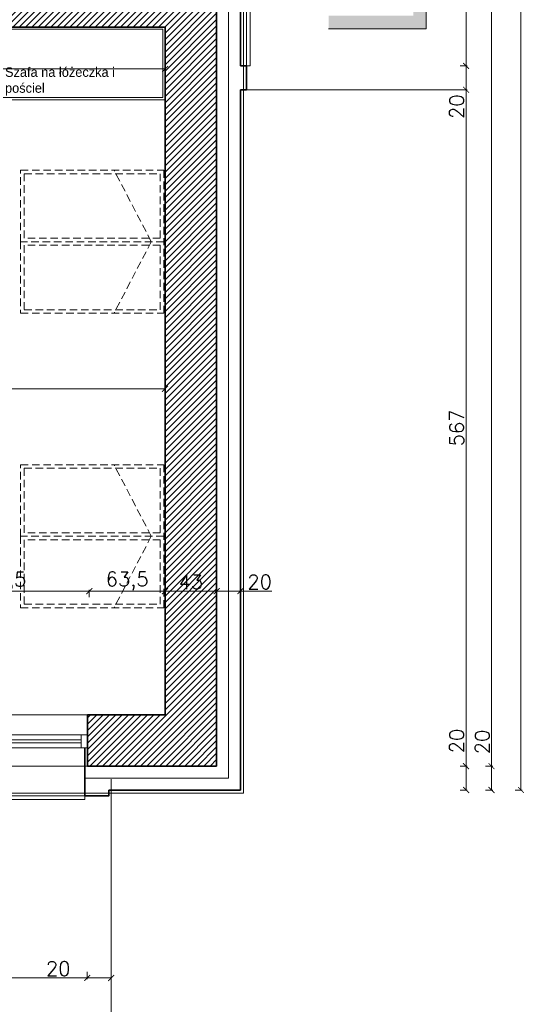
# Model space of a CAD drawing. Header units: millimetres. Extents: x -587 to 358276, y -26688 to 221215.
# Tile 202 of 256: x 11717 to 12140, y 9546 to 10372. Entities that reach past the tile are written whole.
import ezdxf
from ezdxf.lldxf.tags import DXFTag

# ---------------------------------------------------------------- set-up
doc = ezdxf.new("R2010")
doc.units = ezdxf.units.MM
doc.header["$MEASUREMENT"] = 0
doc.linetypes.add('DASHED2', pattern=[9.525, 6.35, -3.175])
for name, color, linetype, lineweight in [('A_istniejące ściany', 7, 'Continuous', 35), ('A_izolacja', 5, 'Continuous', 9), ('A_l.przerywana', 250, 'ICAD_ISO03W100', 9), ('A_okna wymieniane', 5, 'Continuous', 15), ('A_wyposażenie', 7, 'Continuous', 9), ('A_ściany projektowane', 5, 'Continuous', 35), ('l. przerywana', 3, 'ICAD_ISO03W100', 9), ('l.przerywana', 104, 'ICAD_ISO03W100', 5), ('l.widokowa', 140, 'Continuous', 15), ('l.wypełnien', 253, 'Continuous', 5), ('linia opisowa', 175, 'Continuous', 9), ('Nowe_820-G Rysunki Obrazki_Nr_pióra__1', 7, 'Continuous', 13), ('wymiarowanie', 176, 'Continuous', 9)]:
    doc.layers.add(name, color=color, linetype=linetype, lineweight=lineweight)
doc.styles.add('ROMANS', font='romans')
doc.styles.add('styl2', font='simplex.shx')
doc.styles.add('STYL_AUTOMATYCZNY_33', font='txt', dxfattribs={"width": 0.9999})
doc.linetypes.add('BATTING', pattern='A,0.00254,-2.54,[134,ltypeshp.shx,S=2.54,R=0,X=-2.54,Y=0],-5.08,[134,ltypeshp.shx,S=2.54,R=180,X=2.54,Y=0],-2.54', length=10.16254)
tags = doc.linetypes.add('ICAD_ISO03W100', pattern=[30, 12, -18]).pattern_tags.tags
tags[6:7] = [DXFTag(74, 4), DXFTag(75, 0), DXFTag(340, '0'), DXFTag(46, 1.0), DXFTag(50, 0.0), DXFTag(44, 0.0), DXFTag(45, 0.0)]
tags[4:5] = [DXFTag(74, 4), DXFTag(75, 0), DXFTag(340, '0'), DXFTag(46, 1.0), DXFTag(50, 0.0), DXFTag(44, 0.0), DXFTag(45, 0.0)]
doc.dimstyles.new('Skala 1-50', dxfattribs={"dimtxt": 12, "dimasz": 5, "dimexe": 1, "dimexo": 1, "dimgap": 1.5, "dimtad": 1, "dimdec": 1, "dimrnd": 0.5, "dimtxsty": 'styl2', "dimblk": 'ARCHTICK', "dimcen": 5, "dimadec": 0, "dimazin": 0, "dimtfac": 1, "dimtdec": 1, "dimtmove": 1, "dimatfit": 3, "dimldrblk": 'ARCHTICK', "dimfxl": 5, "dimfxlon": 1, "dimlwd": -1, "dimlwe": -1, "dimarcsym": 0})

# ---------------------------------------------------------------- blocks, each defined once
blk = doc.blocks.new('_ArchTick')
at = {"color": 0, "linetype": 'ByBlock', "const_width": 0.15}
blk.add_lwpolyline([(-0.5, -0.5), (0.5, 0.5)], dxfattribs=at)
blk = doc.blocks.new('*D3520')
at = {"layer": 'Defpoints', "color": 0}
for p in [(11839.15, 10116.81), (10782.16, 10091.88), (11839.15, 10062.04)]:
    blk.add_point(p, dxfattribs=at)
at = {"layer": 'wymiarowanie', "color": 0}
for p, q in [((10782.16, 10067.04), (10782.16, 10061.04)), ((11839.15, 10067.04), (11839.15, 10061.04)), ((10782.16, 10062.04), (11839.15, 10062.04))]:
    blk.add_line(p, q, dxfattribs=at)
at = {"layer": 'wymiarowanie', "color": 0, "xscale": 5, "yscale": 5, "zscale": 5, "rotation": 180}
blk.add_blockref('_ArchTick', (10782.16, 10062.04), dxfattribs=at)
at = {"layer": 'wymiarowanie', "color": 0, "xscale": 5, "yscale": 5, "zscale": 5}
blk.add_blockref('_ArchTick', (11839.15, 10062.04), dxfattribs=at)
at = {"layer": 'wymiarowanie', "color": 0, "insert": (11310.65, 10069.84), "char_height": 12, "attachment_point": 5, "style": 'styl2'}
blk.add_mtext('1057', dxfattribs=at)
blk = doc.blocks.new('*D3588')
at = {"layer": 'Defpoints', "color": 0}
for p in [(11234.13, 9745.65), (11773.95, 9721.64), (11773.95, 9568.11)]:
    blk.add_point(p, dxfattribs=at)
at = {"layer": 'wymiarowanie', "color": 0}
for p, q in [((11234.13, 9573.11), (11234.13, 9567.11)), ((11773.95, 9573.11), (11773.95, 9567.11)), ((11234.13, 9568.11), (11773.95, 9568.11))]:
    blk.add_line(p, q, dxfattribs=at)
at = {"layer": 'wymiarowanie', "color": 0, "xscale": 5, "yscale": 5, "zscale": 5, "rotation": 180}
blk.add_blockref('_ArchTick', (11234.13, 9568.11), dxfattribs=at)
at = {"layer": 'wymiarowanie', "color": 0, "xscale": 5, "yscale": 5, "zscale": 5}
blk.add_blockref('_ArchTick', (11773.95, 9568.11), dxfattribs=at)
at = {"layer": 'wymiarowanie', "color": 0, "insert": (11504.04, 9575.92), "char_height": 12, "attachment_point": 5, "style": 'styl2'}
blk.add_mtext('540', dxfattribs=at)
blk = doc.blocks.new('*D3589')
at = {"layer": 'Defpoints', "color": 0}
for p in [(11773.95, 9721.64), (11794.02, 9720.65), (11794.02, 9568.11)]:
    blk.add_point(p, dxfattribs=at)
at = {"layer": 'wymiarowanie', "color": 0}
for p, q in [((11773.95, 9573.11), (11773.95, 9567.11)), ((11794.02, 9573.11), (11794.02, 9567.11)), ((11773.95, 9568.11), (11739.35, 9568.11)), ((11773.95, 9568.11), (11794.02, 9568.11))]:
    blk.add_line(p, q, dxfattribs=at)
at = {"layer": 'wymiarowanie', "color": 0, "xscale": 5, "yscale": 5, "zscale": 5, "rotation": 180}
blk.add_blockref('_ArchTick', (11773.95, 9568.11), dxfattribs=at)
at = {"layer": 'wymiarowanie', "color": 0, "xscale": 5, "yscale": 5, "zscale": 5}
blk.add_blockref('_ArchTick', (11794.02, 9568.11), dxfattribs=at)
at = {"layer": 'wymiarowanie', "color": 0, "insert": (11749.6, 9575.92), "char_height": 12, "attachment_point": 5, "style": 'styl2'}
blk.add_mtext('20', dxfattribs=at)
blk = doc.blocks.new('*D3660')
at = {"layer": 'Defpoints', "color": 0}
for p in [(11907.33, 10312.82), (11961.91, 9745.65), (12091.4, 9745.65)]:
    blk.add_point(p, dxfattribs=at)
at = {"layer": 'wymiarowanie', "color": 0}
for p, q in [((12086.4, 10312.82), (12092.4, 10312.82)), ((12091.4, 10312.82), (12091.4, 9745.65)), ((12086.4, 9745.65), (12092.4, 9745.65))]:
    blk.add_line(p, q, dxfattribs=at)
at = {"layer": 'wymiarowanie', "color": 0, "xscale": 5, "yscale": 5, "zscale": 5}
for p, rotation in [((12091.4, 10312.82), 90), ((12091.4, 9745.65), 270)]:
    blk.add_blockref('_ArchTick', p, dxfattribs=dict(at, rotation=rotation))
at = {"layer": 'wymiarowanie', "color": 0, "insert": (12083.6, 10029.24), "char_height": 12, "attachment_point": 5, "rotation": 90, "style": 'styl2'}
blk.add_mtext('567', dxfattribs=at)
blk = doc.blocks.new('*D3661')
at = {"layer": 'Defpoints', "color": 0}
for p in [(11961.91, 9745.65), (11959.84, 9725.65), (12091.4, 9725.65)]:
    blk.add_point(p, dxfattribs=at)
at = {"layer": 'wymiarowanie', "color": 0}
for p, q in [((12091.4, 9745.65), (12091.4, 9776.95)), ((12086.4, 9745.65), (12092.4, 9745.65)), ((12091.4, 9745.65), (12091.4, 9725.65)), ((12086.4, 9725.65), (12092.4, 9725.65))]:
    blk.add_line(p, q, dxfattribs=at)
at = {"layer": 'wymiarowanie', "color": 0, "xscale": 5, "yscale": 5, "zscale": 5}
for p, rotation in [((12091.4, 9745.65), 90), ((12091.4, 9725.65), 270)]:
    blk.add_blockref('_ArchTick', p, dxfattribs=dict(at, rotation=rotation))
at = {"layer": 'wymiarowanie', "color": 0, "insert": (12083.6, 9766.7), "char_height": 12, "attachment_point": 5, "rotation": 90, "style": 'styl2'}
blk.add_mtext('20', dxfattribs=at)
blk = doc.blocks.new('*D3663')
at = {"layer": 'Defpoints', "color": 0}
for p in [(11902.33, 10530.82), (11902.33, 10332.82), (12091.4, 10332.82)]:
    blk.add_point(p, dxfattribs=at)
at = {"layer": 'wymiarowanie', "color": 0}
for p, q in [((12086.4, 10530.82), (12092.4, 10530.82)), ((12091.4, 10530.82), (12091.4, 10332.82)), ((12086.4, 10332.82), (12092.4, 10332.82))]:
    blk.add_line(p, q, dxfattribs=at)
at = {"layer": 'wymiarowanie', "color": 0, "xscale": 5, "yscale": 5, "zscale": 5}
for p, rotation in [((12091.4, 10530.82), 90), ((12091.4, 10332.82), 270)]:
    blk.add_blockref('_ArchTick', p, dxfattribs=dict(at, rotation=rotation))
at = {"layer": 'wymiarowanie', "color": 0, "insert": (12083.6, 10431.82), "char_height": 12, "attachment_point": 5, "rotation": 90, "style": 'styl2'}
blk.add_mtext('198', dxfattribs=at)
blk = doc.blocks.new('*D3664')
at = {"layer": 'Defpoints', "color": 0}
for p in [(11902.33, 10332.82), (11907.33, 10312.82), (12091.4, 10312.82)]:
    blk.add_point(p, dxfattribs=at)
at = {"layer": 'wymiarowanie', "color": 0}
for p, q in [((12086.4, 10332.82), (12092.4, 10332.82)), ((12091.4, 10332.82), (12091.4, 10312.82)), ((12086.4, 10312.82), (12092.4, 10312.82))]:
    blk.add_line(p, q, dxfattribs=at)
at = {"layer": 'wymiarowanie', "color": 0, "xscale": 5, "yscale": 5, "zscale": 5}
for p, rotation in [((12091.4, 10332.82), 90), ((12091.4, 10312.82), 270)]:
    blk.add_blockref('_ArchTick', p, dxfattribs=dict(at, rotation=rotation))
at = {"layer": 'wymiarowanie', "color": 0, "insert": (12083.6, 10298.56), "char_height": 12, "attachment_point": 5, "rotation": 90, "style": 'styl2'}
blk.add_mtext('20', dxfattribs=at)
blk = doc.blocks.new('*D3666')
at = {"layer": 'Defpoints', "color": 0}
for p in [(12086.4, 11380.57), (12086.4, 9745.65), (12112.69, 9745.65)]:
    blk.add_point(p, dxfattribs=at)
at = {"layer": 'wymiarowanie', "color": 0}
for p, q in [((12107.69, 11380.57), (12113.69, 11380.57)), ((12112.69, 11380.57), (12112.69, 9745.65)), ((12107.69, 9745.65), (12113.69, 9745.65))]:
    blk.add_line(p, q, dxfattribs=at)
at = {"layer": 'wymiarowanie', "color": 0, "xscale": 5, "yscale": 5, "zscale": 5}
for p, rotation in [((12112.69, 11380.57), 90), ((12112.69, 9745.65), 270)]:
    blk.add_blockref('_ArchTick', p, dxfattribs=dict(at, rotation=rotation))
at = {"layer": 'wymiarowanie', "color": 0, "insert": (12104.89, 10563.11), "char_height": 12, "attachment_point": 5, "rotation": 90, "style": 'styl2'}
blk.add_mtext('1635', dxfattribs=at)
blk = doc.blocks.new('*D3667')
at = {"layer": 'Defpoints', "color": 0}
for p in [(12086.4, 9745.65), (12086.4, 9725.65), (12112.69, 9725.65)]:
    blk.add_point(p, dxfattribs=at)
at = {"layer": 'wymiarowanie', "color": 0}
for p, q in [((12112.69, 9745.65), (12112.69, 9776.23)), ((12107.69, 9745.65), (12113.69, 9745.65)), ((12112.69, 9745.65), (12112.69, 9725.65)), ((12107.69, 9725.65), (12113.69, 9725.65))]:
    blk.add_line(p, q, dxfattribs=at)
at = {"layer": 'wymiarowanie', "color": 0, "xscale": 5, "yscale": 5, "zscale": 5}
for p, rotation in [((12112.69, 9745.65), 90), ((12112.69, 9725.65), 270)]:
    blk.add_blockref('_ArchTick', p, dxfattribs=dict(at, rotation=rotation))
at = {"layer": 'wymiarowanie', "color": 0, "insert": (12104.89, 9765.99), "char_height": 12, "attachment_point": 5, "rotation": 90, "style": 'styl2'}
blk.add_mtext('20', dxfattribs=at)
blk = doc.blocks.new('*D3668')
at = {"layer": 'Defpoints', "color": 0}
for p in [(12107.69, 11400.57), (12137.4, 11400.57), (12107.69, 9725.65)]:
    blk.add_point(p, dxfattribs=at)
at = {"layer": 'wymiarowanie', "color": 0}
for p, q in [((12132.4, 11400.57), (12138.4, 11400.57)), ((12137.4, 9725.65), (12137.4, 11400.57)), ((12132.4, 9725.65), (12138.4, 9725.65))]:
    blk.add_line(p, q, dxfattribs=at)
at = {"layer": 'wymiarowanie', "color": 0, "xscale": 5, "yscale": 5, "zscale": 5}
for p, rotation in [((12137.4, 11400.57), 90), ((12137.4, 9725.65), 270)]:
    blk.add_blockref('_ArchTick', p, dxfattribs=dict(at, rotation=rotation))
at = {"layer": 'wymiarowanie', "color": 0, "insert": (12129.6, 10563.11), "char_height": 12, "attachment_point": 5, "rotation": 90, "style": 'styl2'}
blk.add_mtext('1675', dxfattribs=at)
blk = doc.blocks.new('*D3697')
at = {"layer": 'Defpoints', "color": 0}
for p in [(11624.02, 9745.65), (11774.02, 9745.65), (11774.02, 9192.87)]:
    blk.add_point(p, dxfattribs=at)
at = {"layer": 'wymiarowanie', "color": 0}
for p, q in [((11624.02, 9197.87), (11624.02, 9191.87)), ((11774.02, 9197.87), (11774.02, 9191.87)), ((11624.02, 9192.87), (11774.02, 9192.87))]:
    blk.add_line(p, q, dxfattribs=at)
at = {"layer": 'wymiarowanie', "color": 0, "xscale": 5, "yscale": 5, "zscale": 5, "rotation": 180}
blk.add_blockref('_ArchTick', (11624.02, 9192.87), dxfattribs=at)
at = {"layer": 'wymiarowanie', "color": 0, "xscale": 5, "yscale": 5, "zscale": 5}
blk.add_blockref('_ArchTick', (11774.02, 9192.87), dxfattribs=at)
at = {"layer": 'wymiarowanie', "color": 0, "insert": (11699.02, 9200.67), "char_height": 12, "attachment_point": 5, "style": 'styl2'}
blk.add_mtext('150', dxfattribs=at)
blk = doc.blocks.new('*D3698')
at = {"layer": 'Defpoints', "color": 0}
for p in [(11774.02, 9745.65), (11794.02, 9725.65), (11794.02, 9192.87)]:
    blk.add_point(p, dxfattribs=at)
at = {"layer": 'wymiarowanie', "color": 0}
for p, q in [((11774.02, 9197.87), (11774.02, 9191.87)), ((11794.02, 9197.87), (11794.02, 9191.87)), ((11774.02, 9192.87), (11745.3, 9192.87)), ((11774.02, 9192.87), (11794.02, 9192.87))]:
    blk.add_line(p, q, dxfattribs=at)
at = {"layer": 'wymiarowanie', "color": 0, "xscale": 5, "yscale": 5, "zscale": 5, "rotation": 180}
blk.add_blockref('_ArchTick', (11774.02, 9192.87), dxfattribs=at)
at = {"layer": 'wymiarowanie', "color": 0, "xscale": 5, "yscale": 5, "zscale": 5}
blk.add_blockref('_ArchTick', (11794.02, 9192.87), dxfattribs=at)
at = {"layer": 'wymiarowanie', "color": 0, "insert": (11755.54, 9200.67), "char_height": 12, "attachment_point": 5, "style": 'styl2'}
blk.add_mtext('20', dxfattribs=at)
blk = doc.blocks.new('*D3699')
at = {"layer": 'Defpoints', "color": 0}
for p in [(11882.33, 9745.65), (11794.02, 9725.65), (11882.33, 9192.87)]:
    blk.add_point(p, dxfattribs=at)
at = {"layer": 'wymiarowanie', "color": 0}
for p, q in [((11794.02, 9197.87), (11794.02, 9191.87)), ((11882.33, 9197.87), (11882.33, 9191.87)), ((11794.02, 9192.87), (11882.33, 9192.87))]:
    blk.add_line(p, q, dxfattribs=at)
at = {"layer": 'wymiarowanie', "color": 0, "xscale": 5, "yscale": 5, "zscale": 5, "rotation": 180}
blk.add_blockref('_ArchTick', (11794.02, 9192.87), dxfattribs=at)
at = {"layer": 'wymiarowanie', "color": 0, "xscale": 5, "yscale": 5, "zscale": 5}
blk.add_blockref('_ArchTick', (11882.33, 9192.87), dxfattribs=at)
at = {"layer": 'wymiarowanie', "color": 0, "insert": (11838.17, 9201.22), "char_height": 12, "attachment_point": 5, "style": 'styl2'}
blk.add_mtext('88,5', dxfattribs=at)
blk = doc.blocks.new('*D3700')
at = {"layer": 'Defpoints', "color": 0}
for p in [(11882.33, 9745.65), (11902.33, 9725.65), (11902.33, 9192.87)]:
    blk.add_point(p, dxfattribs=at)
at = {"layer": 'wymiarowanie', "color": 0}
for p, q in [((11882.33, 9197.87), (11882.33, 9191.87)), ((11902.33, 9197.87), (11902.33, 9191.87)), ((11882.33, 9192.87), (11902.33, 9192.87)), ((11902.33, 9192.87), (11941.52, 9192.87))]:
    blk.add_line(p, q, dxfattribs=at)
at = {"layer": 'wymiarowanie', "color": 0, "xscale": 5, "yscale": 5, "zscale": 5, "rotation": 180}
blk.add_blockref('_ArchTick', (11882.33, 9192.87), dxfattribs=at)
at = {"layer": 'wymiarowanie', "color": 0, "xscale": 5, "yscale": 5, "zscale": 5}
blk.add_blockref('_ArchTick', (11902.33, 9192.87), dxfattribs=at)
at = {"layer": 'wymiarowanie', "color": 0, "insert": (11931.28, 9200.67), "char_height": 12, "attachment_point": 5, "style": 'styl2'}
blk.add_mtext('20', dxfattribs=at)
blk = doc.blocks.new('*D3960')
at = {"layer": 'Defpoints', "color": 0}
for p in [(11212.91, 10365.41), (11839.15, 10365.41), (11839.15, 10330.22)]:
    blk.add_point(p, dxfattribs=at)
at = {"layer": 'wymiarowanie', "color": 0}
for p, q in [((11212.91, 10335.22), (11212.91, 10329.22)), ((11212.91, 10330.22), (11839.15, 10330.22)), ((11839.15, 10335.22), (11839.15, 10329.22))]:
    blk.add_line(p, q, dxfattribs=at)
at = {"layer": 'wymiarowanie', "color": 0, "xscale": 5, "yscale": 5, "zscale": 5, "rotation": 180}
blk.add_blockref('_ArchTick', (11212.91, 10330.22), dxfattribs=at)
at = {"layer": 'wymiarowanie', "color": 0, "xscale": 5, "yscale": 5, "zscale": 5}
blk.add_blockref('_ArchTick', (11839.15, 10330.22), dxfattribs=at)
at = {"layer": 'wymiarowanie', "color": 0, "insert": (11526.03, 10338.02), "char_height": 12, "attachment_point": 5, "style": 'styl2'}
blk.add_mtext('626', dxfattribs=at)
blk = doc.blocks.new('*D4103')
at = {"layer": 'Defpoints', "color": 0}
for p in [(11775.65, 9892.39), (11624.02, 9788.83), (11775.65, 9788.83)]:
    blk.add_point(p, dxfattribs=at)
at = {"layer": 'wymiarowanie', "color": 0}
for p, q in [((11624.02, 9887.39), (11624.02, 9893.39)), ((11624.02, 9892.39), (11775.65, 9892.39)), ((11775.65, 9887.39), (11775.65, 9893.39))]:
    blk.add_line(p, q, dxfattribs=at)
at = {"layer": 'wymiarowanie', "color": 0, "xscale": 5, "yscale": 5, "zscale": 5, "rotation": 180}
blk.add_blockref('_ArchTick', (11624.02, 9892.39), dxfattribs=at)
at = {"layer": 'wymiarowanie', "color": 0, "xscale": 5, "yscale": 5, "zscale": 5}
blk.add_blockref('_ArchTick', (11775.65, 9892.39), dxfattribs=at)
at = {"layer": 'wymiarowanie', "color": 0, "insert": (11699.83, 9900.59), "char_height": 12, "attachment_point": 5, "style": 'styl2'}
blk.add_mtext('151,5', dxfattribs=at)
blk = doc.blocks.new('*D4104')
at = {"layer": 'Defpoints', "color": 0}
for p in [(11839.15, 9892.39), (11775.65, 9788.83), (11839.15, 9788.83)]:
    blk.add_point(p, dxfattribs=at)
at = {"layer": 'wymiarowanie', "color": 0}
for p, q in [((11775.65, 9887.39), (11775.65, 9893.39)), ((11775.65, 9892.39), (11839.15, 9892.39)), ((11839.15, 9887.39), (11839.15, 9893.39))]:
    blk.add_line(p, q, dxfattribs=at)
at = {"layer": 'wymiarowanie', "color": 0, "xscale": 5, "yscale": 5, "zscale": 5, "rotation": 180}
blk.add_blockref('_ArchTick', (11775.65, 9892.39), dxfattribs=at)
at = {"layer": 'wymiarowanie', "color": 0, "xscale": 5, "yscale": 5, "zscale": 5}
blk.add_blockref('_ArchTick', (11839.15, 9892.39), dxfattribs=at)
at = {"layer": 'wymiarowanie', "color": 0, "insert": (11807.4, 9900.74), "char_height": 12, "attachment_point": 5, "style": 'styl2'}
blk.add_mtext('63,5', dxfattribs=at)
blk = doc.blocks.new('*D4105')
at = {"layer": 'Defpoints', "color": 0}
for p in [(11882.33, 9892.39), (11882.33, 9802.46), (11839.15, 9788.83)]:
    blk.add_point(p, dxfattribs=at)
at = {"layer": 'wymiarowanie', "color": 0}
for p, q in [((11839.15, 9887.39), (11839.15, 9893.39)), ((11839.15, 9892.39), (11882.33, 9892.39)), ((11882.33, 9887.39), (11882.33, 9893.39))]:
    blk.add_line(p, q, dxfattribs=at)
at = {"layer": 'wymiarowanie', "color": 0, "xscale": 5, "yscale": 5, "zscale": 5, "rotation": 180}
blk.add_blockref('_ArchTick', (11839.15, 9892.39), dxfattribs=at)
at = {"layer": 'wymiarowanie', "color": 0, "xscale": 5, "yscale": 5, "zscale": 5}
blk.add_blockref('_ArchTick', (11882.33, 9892.39), dxfattribs=at)
at = {"layer": 'wymiarowanie', "color": 0, "insert": (11860.74, 9900.19), "char_height": 12, "attachment_point": 5, "style": 'styl2'}
blk.add_mtext('43', dxfattribs=at)
blk = doc.blocks.new('*D4106')
at = {"layer": 'Defpoints', "color": 0}
for p in [(11902.33, 9892.39), (11882.33, 9802.46), (11902.33, 9800.13)]:
    blk.add_point(p, dxfattribs=at)
at = {"layer": 'wymiarowanie', "color": 0}
for p, q in [((11882.33, 9887.39), (11882.33, 9893.39)), ((11882.33, 9892.39), (11902.33, 9892.39)), ((11902.33, 9887.39), (11902.33, 9893.39)), ((11902.33, 9892.39), (11928.62, 9892.39))]:
    blk.add_line(p, q, dxfattribs=at)
at = {"layer": 'wymiarowanie', "color": 0, "xscale": 5, "yscale": 5, "zscale": 5, "rotation": 180}
blk.add_blockref('_ArchTick', (11882.33, 9892.39), dxfattribs=at)
at = {"layer": 'wymiarowanie', "color": 0, "xscale": 5, "yscale": 5, "zscale": 5}
blk.add_blockref('_ArchTick', (11902.33, 9892.39), dxfattribs=at)
at = {"layer": 'wymiarowanie', "color": 0, "insert": (11918.38, 9900.19), "char_height": 12, "attachment_point": 5, "style": 'styl2'}
blk.add_mtext('20', dxfattribs=at)

msp = doc.modelspace()

# ---------------------------------------------------------------- hatches: boundary and pattern name
at = {"layer": 'l.wypełnien'}
h = msp.add_hatch(dxfattribs=at)
h.set_pattern_fill('ANSI31', color=256, scale=30, style=0)
h.set_pattern_definition([(45, (0, 6.0705), (-2.6516504, 2.6516504), [])])
h.paths.add_polyline_path([(11391.26, 10408.59), (11391.26, 10365.41), (11839.15, 10365.41), (11839.15, 9788.83), (11774.02, 9788.83), (11774.02, 9771.9), (11774.02, 9760.89), (11774.02, 9745.65), (11839.15, 9745.65), (11882.33, 9745.65), (11882.33, 10528.82), (11866.24, 10528.82), (11854.39, 10528.82), (11839.15, 10528.82), (11839.15, 10408.59), (11426.82, 10408.59), (11426.82, 10558.45), (11401.42, 10558.45), (11401.42, 10408.59)])
h.paths.add_polyline_path([(11391.26, 10840.39), (11391.26, 10798.06), (11401.42, 10798.06), (11401.42, 10660.45), (11426.82, 10660.45), (11426.82, 10798.06), (11839.15, 10798.06), (11839.15, 10683.76), (11854.39, 10683.76), (11866.24, 10683.76), (11882.33, 10683.76), (11882.33, 11337.39), (11882.33, 11380.57), (11799.42, 11380.57), (11799.42, 11337.39), (11839.15, 11337.39), (11839.15, 11000.39), (11839.15, 10840.39), (11699.45, 10840.39), (11685.18, 10840.39), (11640.68, 10840.39), (11401.42, 10840.39)])
h.paths.add_polyline_path([(11477.62, 10812.45), (11477.62, 10826), (11497.94, 10826), (11497.94, 10812.45)], flags=16)
h.paths.add_polyline_path([(11438.67, 10826), (11438.67, 10812.45), (11457.3, 10812.45), (11457.3, 10826)], flags=16)
h.paths.add_polyline_path([(11429.29, 9745.65), (11429.29, 9788.83), (11384.13, 9788.83), (11384.13, 9745.65)])
h.paths.add_polyline_path([(11624.02, 9745.65), (11624.02, 9788.83), (11579.29, 9788.83), (11579.29, 9745.65)])
at = {"layer": 'linia opisowa'}
msp.add_hatch(color=256, dxfattribs=at).paths.add_polyline_path([(12058.08, 10445.93), (12047.16, 10445.93), (12047.16, 10374.92), (11976.15, 10374.92), (11976.15, 10363.99), (12058.08, 10363.99)])

# ---------------------------------------------------------------- linework, layer by layer
at = {"layer": 'A_istniejące ściany', "color": 7}
for points in [[(11882.33, 9745.65), (11882.33, 10528.82)], [(11391.26, 10365.41), (11839.15, 10365.41)], [(11839.15, 10365.41), (11839.15, 9788.83)], [(11839.15, 9788.83), (11839.15, 10365.41)], [(11839.15, 9788.83), (11774.02, 9788.83)], [(11774.02, 9788.83), (11774.02, 9745.65)], [(11791.73, 9788.83), (11781.57, 9788.83)], [(11791.73, 9788.83), (11801.89, 9788.83)], [(11774.02, 9745.65), (11774.02, 9760.89)], [(11774.02, 9745.65), (11839.15, 9745.65)], [(11839.15, 9745.65), (11882.33, 9745.65)]]:
    msp.add_lwpolyline(points, dxfattribs=at)
at = {"layer": 'A_izolacja', "lineweight": 35}
msp.add_line((11772.02, 9760.89), (11772.02, 9725.65), dxfattribs=at)
at = {"layer": 'A_izolacja', "linetype": 'BATTING'}
msp.add_lwpolyline([(11772.02, 9735.65), (11892.33, 9735.65), (11892.33, 10528.82)], dxfattribs=at)
at = {"layer": 'A_izolacja', "lineweight": 35}
for points in [[(11902.33, 10332.82), (11902.33, 10530.82)], [(11902.33, 10312.82), (11904.33, 10312.82), (11907.33, 10312.82), (11907.33, 10332.82), (11902.33, 10332.82)], [(11792.02, 9725.65), (11902.33, 9725.65), (11902.33, 10312.82)], [(11772.02, 9725.65), (11772.02, 9723.65), (11772.02, 9720.65), (11792.02, 9720.65), (11792.02, 9725.65)]]:
    msp.add_lwpolyline(points, dxfattribs=at)
at = {"layer": 'A_l.przerywana', "color": 7, "ltscale": 0.3}
msp.add_lwpolyline([(11776.07, 9745.65), (11622.82, 9745.65)], dxfattribs=at)
at = {"layer": 'A_okna wymieniane'}
for points in [[(11701.56, 9771.9), (11770.99, 9771.9)], [(11768.94, 9767.67), (11701.56, 9767.67)], [(11774.02, 9771.9), (11768.94, 9771.9)], [(11768.94, 9771.9), (11768.94, 9760.89)], [(11768.94, 9765.13), (11768.94, 9767.67)], [(11774.02, 9760.89), (11774.02, 9771.9)], [(11701.56, 9765.13), (11768.94, 9765.13)], [(11770.99, 9760.89), (11701.56, 9760.89)], [(11768.94, 9760.89), (11774.02, 9760.89)]]:
    msp.add_lwpolyline(points, dxfattribs=at)
at = {"layer": 'A_wyposażenie', "color": 7, "linetype": 'DASHED2'}
for p, q in [((11827.62, 10185.41), (11796.39, 10245.41)), ((11827.62, 10185.41), (11796.39, 10245.41)), ((11827.62, 10185.41), (11796.39, 10125.41)), ((11827.62, 10185.41), (11796.39, 10125.41)), ((11827.62, 9938.41), (11796.39, 9998.41)), ((11827.62, 9938.41), (11796.39, 9998.41)), ((11827.62, 9938.41), (11796.39, 9878.41)), ((11827.62, 9938.41), (11796.39, 9878.41))]:
    msp.add_line(p, q, dxfattribs=at)
at = {"layer": 'A_wyposażenie'}
msp.add_lwpolyline([(11698.15, 10365.41), (11839.15, 10365.41), (11839.15, 10304.41), (11698.15, 10304.41), (11698.15, 10365.41)], dxfattribs=at)
at = {"layer": 'A_wyposażenie', "linetype": 'ICAD_ISO03W100', "ltscale": 0.3}
msp.add_lwpolyline([(11699.95, 10363.61), (11837.35, 10363.61), (11837.35, 10306.21), (11699.95, 10306.21)], close=True, dxfattribs=at)
at = {"layer": 'A_wyposażenie', "color": 7, "linetype": 'DASHED2'}
for points in [[(11838.15, 10245.41), (11838.15, 10185.41), (11718.15, 10185.41), (11718.15, 10245.41)], [(11838.15, 10245.41), (11838.15, 10185.41), (11718.15, 10185.41), (11718.15, 10245.41)], [(11835.15, 10242.41), (11835.15, 10188.41), (11721.15, 10188.41), (11721.15, 10242.41)], [(11835.15, 10242.41), (11835.15, 10188.41), (11721.15, 10188.41), (11721.15, 10242.41)], [(11838.15, 10125.41), (11838.15, 10185.41), (11718.15, 10185.41), (11718.15, 10125.41)], [(11838.15, 10125.41), (11838.15, 10185.41), (11718.15, 10185.41), (11718.15, 10125.41)], [(11835.15, 10128.41), (11835.15, 10182.41), (11721.15, 10182.41), (11721.15, 10128.41)], [(11835.15, 10128.41), (11835.15, 10182.41), (11721.15, 10182.41), (11721.15, 10128.41)], [(11838.15, 9998.41), (11838.15, 9938.41), (11718.15, 9938.41), (11718.15, 9998.41)], [(11838.15, 9998.41), (11838.15, 9938.41), (11718.15, 9938.41), (11718.15, 9998.41)], [(11835.15, 9995.41), (11835.15, 9941.41), (11721.15, 9941.41), (11721.15, 9995.41)], [(11835.15, 9995.41), (11835.15, 9941.41), (11721.15, 9941.41), (11721.15, 9995.41)], [(11838.15, 9878.41), (11838.15, 9938.41), (11718.15, 9938.41), (11718.15, 9878.41)], [(11838.15, 9878.41), (11838.15, 9938.41), (11718.15, 9938.41), (11718.15, 9878.41)], [(11835.15, 9881.41), (11835.15, 9935.41), (11721.15, 9935.41), (11721.15, 9881.41)], [(11835.15, 9881.41), (11835.15, 9935.41), (11721.15, 9935.41), (11721.15, 9881.41)]]:
    msp.add_lwpolyline(points, close=True, dxfattribs=at)
at = {"layer": 'A_ściany projektowane', "color": 7}
msp.add_line((11774.02, 9760.89), (11774.02, 9745.65), dxfattribs=at)
at = {"layer": 'l. przerywana', "color": 5, "ltscale": 0.3}
msp.add_line((11907.33, 10681.76), (11907.33, 10332.82), dxfattribs=at)
at = {"layer": 'l.przerywana', "color": 5, "ltscale": 0.3}
msp.add_line((11236.13, 9720.65), (11772.02, 9720.65), dxfattribs=at)
at = {"layer": 'l.widokowa', "color": 5}
for points in [[(9946.69, 11397.27), (8864.69, 11397.27), (8864.69, 9723.15), (11904.83, 9723.15), (11904.83, 11403.07), (11103.75, 11403.07), (11103.75, 10862.39)], [(11907.33, 10681.76), (11910.33, 10681.76), (11910.33, 10332.82), (11907.33, 10332.82)], [(11236.13, 9720.65), (11236.13, 9717.65), (11772.02, 9717.65), (11772.02, 9720.65)]]:
    msp.add_lwpolyline(points, dxfattribs=at)
at = {"layer": 'linia opisowa'}
msp.add_lwpolyline([(11976.15, 10363.99), (12058.08, 10363.99), (12058.08, 10445.93), (12047.16, 10445.93)], dxfattribs=at)
at = {"layer": 'Nowe_820-G Rysunki Obrazki_Nr_pióra__1', "color": 7, "linetype": 'Continuous', "lineweight": 13}
for points in [[(11839.15, 9923.45), (11839.15, 9933.61)], [(11839.15, 9923.45), (11839.15, 9913.29)], [(11213.46, 9788.83), (11774.02, 9788.83)], [(11622.4, 9788.83), (11775.65, 9788.83)]]:
    msp.add_lwpolyline(points, dxfattribs=at)
at = {"layer": 'wymiarowanie', "linetype": 'ICAD_ISO03W100', "ltscale": 0.2}
for p, q in [((11904.83, 10312.82), (12086.4, 10312.82)), ((11794.02, 9734.65), (11794.02, 9197.87))]:
    msp.add_line(p, q, dxfattribs=at)

# ---------------------------------------------------------------- texts
at = {"layer": 'Nowe_820-G Rysunki Obrazki_Nr_pióra__1', "color": 7, "linetype": 'Continuous', "lineweight": 13, "insert": (12097.29, 10205.25), "char_height": 168.8225, "attachment_point": 7, "style": 'STYL_AUTOMATYCZNY_33'}
msp.add_mtext('\\A1;{\\pql;\\fArial|b0|i0|c238|p0;\\W0.999900; }', dxfattribs=at)
at = {"layer": 'wymiarowanie', "linetype": 'Continuous', "insert": (12032.67, 10331.61), "char_height": 12, "width": 327.6277, "attachment_point": 3, "rotation": 360, "style": 'ROMANS'}
msp.add_mtext('\\pxql;{\\fCentury Gothic|b0|i0|c238|p0;\\H0.666667x;Szafa na łóżeczka i \\Ppościel\\P\\H1.499998x; }', dxfattribs=at)

# ---------------------------------------------------------------- dimensions: what is measured, and where the dimension line sits
at = {"layer": 'wymiarowanie'}
for base, p1, p2, picture, middle in [((12137.4, 11400.57), (12107.69, 9725.65), (12107.69, 11400.57), '*D3668', (12129.6, 10563.11)), ((12112.69, 9745.65), (12086.4, 11380.57), (12086.4, 9745.65), '*D3666', (12104.89, 10563.11)), ((12091.4, 10332.82), (11902.33, 10530.82), (11902.33, 10332.82), '*D3663', (12083.6, 10431.82)), ((12091.4, 9745.65), (11907.33, 10312.82), (11961.91, 9745.65), '*D3660', (12083.6, 10029.24))]:
    dim = msp.add_linear_dim(base=base, p1=p1, p2=p2, angle=90, dimstyle='Skala 1-50', dxfattribs=at)
    dim.commit()
    dim.dimension.update_dxf_attribs({"geometry": picture, "text_midpoint": middle})
for base, p1, p2, picture, middle in [((11839.15, 10330.22), (11212.91, 10365.41), (11839.15, 10365.41), '*D3960', (11526.03, 10338.02)), ((11839.15, 10062.04), (10782.16, 10091.88), (11839.15, 10116.81), '*D3520', (11310.65, 10069.84)), ((11775.65, 9892.39), (11624.02, 9788.83), (11775.65, 9788.83), '*D4103', (11699.83, 9900.59)), ((11839.15, 9892.39), (11775.65, 9788.83), (11839.15, 9788.83), '*D4104', (11807.4, 9900.74)), ((11882.33, 9892.39), (11839.15, 9788.83), (11882.33, 9802.46), '*D4105', (11860.74, 9900.19)), ((11774.02, 9192.87), (11624.02, 9745.65), (11774.02, 9745.65), '*D3697', (11699.02, 9200.67)), ((11882.33, 9192.87), (11794.02, 9725.65), (11882.33, 9745.65), '*D3699', (11838.17, 9201.22))]:
    dim = msp.add_linear_dim(base=base, p1=p1, p2=p2, dimstyle='Skala 1-50', dxfattribs=at)
    dim.commit()
    dim.dimension.update_dxf_attribs({"geometry": picture, "text_midpoint": middle})
for base, p1, p2, picture, middle in [((12091.4, 10312.82), (11902.33, 10332.82), (11907.33, 10312.82), '*D3664', (12091.4, 10298.56)), ((12091.4, 9725.65), (11961.91, 9745.65), (11959.84, 9725.65), '*D3661', (12091.4, 9766.7)), ((12112.69, 9725.65), (12086.4, 9745.65), (12086.4, 9725.65), '*D3667', (12112.69, 9765.99))]:
    dim = msp.add_linear_dim(base=base, p1=p1, p2=p2, angle=90, dimstyle='Skala 1-50', dxfattribs=at)
    dim.commit()
    dim.dimension.update_dxf_attribs({"geometry": picture, "text_midpoint": middle, "dimtype": 160})
for base, p1, p2, picture, middle in [((11902.33, 9892.39), (11882.33, 9802.46), (11902.33, 9800.13), '*D4106', (11918.38, 9892.43)), ((11794.02, 9192.87), (11774.02, 9745.65), (11794.02, 9725.65), '*D3698', (11755.54, 9192.87)), ((11902.33, 9192.87), (11882.33, 9745.65), (11902.33, 9725.65), '*D3700', (11931.28, 9192.32))]:
    dim = msp.add_linear_dim(base=base, p1=p1, p2=p2, dimstyle='Skala 1-50', dxfattribs=at)
    dim.commit()
    dim.dimension.update_dxf_attribs({"geometry": picture, "text_midpoint": middle, "dimtype": 160})
at = {"layer": 'wymiarowanie', "color": 5}
dim = msp.add_linear_dim(base=(11773.95, 9568.11), p1=(11234.13, 9745.65), p2=(11773.95, 9721.64), dimstyle='Skala 1-50', dxfattribs=at)
dim.commit()
dim.dimension.update_dxf_attribs({"geometry": '*D3588', "text_midpoint": (11504.04, 9575.92)})
dim = msp.add_linear_dim(base=(11794.02, 9568.11), p1=(11773.95, 9721.64), p2=(11794.02, 9720.65), dimstyle='Skala 1-50', dxfattribs=at)
dim.commit()
dim.dimension.update_dxf_attribs({"geometry": '*D3589', "text_midpoint": (11749.6, 9568.11), "dimtype": 160})

doc.saveas('drawing.dxf')
